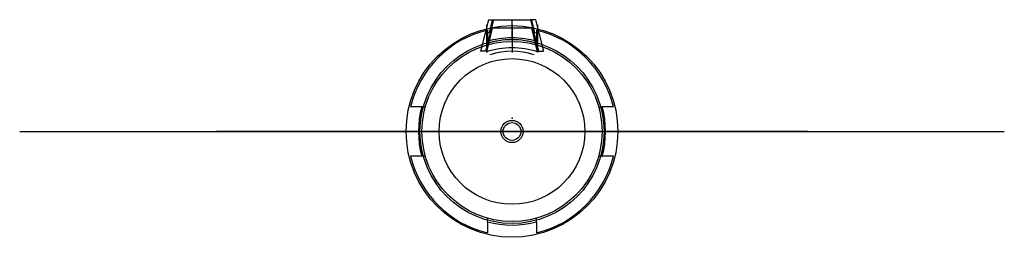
# Model space of a CAD drawing. Header units: inches. Extents: x -5 to 5, y -1.07 to 1.14.
import ezdxf

# ---------------------------------------------------------------- set-up
doc = ezdxf.new("R2010")
doc.units = ezdxf.units.IN
doc.header["$MEASUREMENT"] = 0
for name, color, linetype in [('Marquise - Modular v10_Sketch1', 7, 'Continuous'), ('Modular - Placebo - Bayonet Connector v4_Sketch1', 7, 'Continuous'), ('Modular - Placebo - Bayonet Connector v4_Sketch2', 7, 'Continuous'), ('Modular - Placebo - Bayonet Connector v4_Sketch3', 7, 'Continuous'), ('Modular - Placebo - Bayonet Connector v4_Sketch4', 7, 'Continuous'), ('Modular - Placebo - Bayonet Connector v4_Sketch5', 7, 'Continuous'), ('Modular - Placedo - Cord Set v4_Sketch1', 7, 'Continuous'), ('Modular - Placedo - Cord Set v4_Sketch2', 7, 'Continuous'), ('Modular - Placedo - Cord Set v4_Sketch3', 7, 'Continuous'), ('Modular - Placedo - Cord Set v4_Sketch4', 7, 'Continuous')]:
    doc.layers.add(name, color=color, linetype=linetype)

# ---------------------------------------------------------------- blocks, each defined once
blk = doc.blocks.new('Modular-Placebo-BayonetConnectorv4')
at = {"layer": 'Modular - Placebo - Bayonet Connector v4_Sketch1'}
blk.add_circle((0, 0), 0.915, dxfattribs=at)
blk.add_point((0, 0), dxfattribs=at)
at = {"layer": 'Modular - Placebo - Bayonet Connector v4_Sketch2'}
for p, q in [((-0.25, 1.0301, 0.44), (-0.25, 0.9165, 0.44)), ((0, 1.06, 0.44), (0, 0.95, 0.44)), ((0.25, 1.0301, 0.44), (0.25, 0.9165, 0.44)), ((-0.25, 0.8802, 0.44), (-0.25, 0.9165, 0.44)), ((0.25, 0.8802, 0.44), (0.25, 0.9165, 0.44)), ((-0.9165, 0.25, 0.44), (-1.0301, 0.25, 0.44)), ((-0.8802, 0.25, 0.44), (-0.9165, 0.25, 0.44)), ((0.8802, 0.25, 0.44), (0.9165, 0.25, 0.44)), ((1.0301, 0.25, 0.44), (0.9165, 0.25, 0.44)), ((-0.9165, -0.25, 0.44), (-1.0301, -0.25, 0.44)), ((-0.8802, -0.25, 0.44), (-0.9165, -0.25, 0.44)), ((0.8802, -0.25, 0.44), (0.9165, -0.25, 0.44)), ((1.0301, -0.25, 0.44), (0.9165, -0.25, 0.44)), ((-0.25, -0.9165, 0.44), (-0.25, -0.8802, 0.44)), ((0.25, -0.9165, 0.44), (0.25, -0.8802, 0.44)), ((-0.25, -0.9165, 0.44), (-0.25, -1.0301, 0.44)), ((0.25, -0.9165, 0.44), (0.25, -1.0301, 0.44))]:
    blk.add_line(p, q, dxfattribs=at)
blk.add_circle((0, 0, 0.44), 0.915, dxfattribs=at)
for radius, start, end in [(1.06, 103.64168, 166.35832), (1.06, 13.64168, 76.35832), (0.95, 74.74248, 105.25752), (0.95, 164.74248, 195.25752), (0.95, 344.74248, 15.25752), (1.06, 193.64168, 256.35832), (1.06, 283.64168, 346.35832), (0.95, 254.74248, 285.25752)]:
    blk.add_arc((0, 0, 0.44), radius, start, end, dxfattribs=at)
blk.add_point((0, 0, 0.44), dxfattribs=at)
at = {"layer": 'Modular - Placebo - Bayonet Connector v4_Sketch3'}
for p, q in [((-0.26, 1.0829, 1.3345), (-0.26, 0.8029, 1.3345)), ((0, 1.0829, 1.3345), (0, 0.8029, 1.3345)), ((0.26, 1.0829, 1.3345), (0.26, 0.8029, 1.3345))]:
    blk.add_line(p, q, dxfattribs=at)
for radius in [1.075, 0.9345]:
    blk.add_circle((0, 0, 1.3345), radius, dxfattribs=at)
for radius, start, end in [(0.9424, 73.98976, 106.02082), (0.8424, 72.02807, 107.98388)]:
    blk.add_arc((0.0001, 0.0079, 1.3345), radius, start, end, dxfattribs=at)
blk.add_point((0, 0, 1.3345), dxfattribs=at)
at = {"layer": 'Modular - Placebo - Bayonet Connector v4_Sketch4'}
for p, q in [((-0.2, 1.05, 1.3345), (-0.26, 0.8091, 1.3345)), ((0.2, 1.05, 1.3345), (-0.2, 1.05, 1.3345)), ((0.26, 0.8092, 1.3345), (0.2, 1.05, 1.3345)), ((-0.26, 0.9137, 1.3345), (-0.26, 0.8091, 1.3345)), ((0.26, 0.8092, 1.3345), (0.26, 0.9137, 1.3345))]:
    blk.add_line(p, q, dxfattribs=at)
for radius, start, end in [(0.9424, 73.98976, 106.02082), (0.8424, 72.02807, 107.98388)]:
    blk.add_arc((0.0001, 0.0079, 1.3345), radius, start, end, dxfattribs=at)
blk.add_point((0, 0, 1.3345), dxfattribs=at)
at = {"layer": 'Modular - Placebo - Bayonet Connector v4_Sketch5'}
for p, q in [((-0.2395, 1.1356, 1.317), (-0.3198, 0.8149, 1.3479)), ((-0.1886, 1.1355, 1.317), (-0.2689, 0.8149, 1.3479)), ((-0.2395, 1.1356, 1.317), (-0.1886, 1.1355, 1.317)), ((-0.2, 1.1313, 1.3175), (-0.2321, 1.0031, 1.3298)), ((0.2, 1.1313, 1.3175), (-0.2, 1.1313, 1.3175)), ((0, 0.9325, 1.3366), (0, 1.1313, 1.3175)), ((0.2405, 1.1356, 1.317), (0.1886, 1.1355, 1.317)), ((0.1886, 1.1355, 1.317), (0.2689, 0.8149, 1.3479)), ((0.2321, 1.0032, 1.3298), (0.2, 1.1313, 1.3175)), ((0.2395, 1.1356, 1.317), (0.3198, 0.8149, 1.3479)), ((-0.26, 0.9956, 1.3305), (-0.26, 0.8915, 1.3405)), ((0.26, 0.8916, 1.3405), (0.26, 0.9956, 1.3305)), ((-0.2689, 0.8149, 1.3479), (-0.3198, 0.8149, 1.3479)), ((0, 0.8149, 1.3479), (0.0002, 0.8149, 1.3479)), ((0.2689, 0.8149, 1.3479), (0.3198, 0.8149, 1.3479))]:
    blk.add_line(p, q, dxfattribs=at)
at = {"layer": 'Modular - Placebo - Bayonet Connector v4_Sketch5', "extrusion": (0, 0.095846, 0.995396)}
for radius, start, end in [(0.9424, 284.26201, 286.02082), (0.8424, 252.02807, 287.98388)]:
    blk.add_arc((-0.0001, 0.0423, 1.4198), radius, start, end, dxfattribs=at)
at = {"layer": 'Modular - Placebo - Bayonet Connector v4_Sketch5', "extrusion": (4.51028e-17, 0.095846, 0.995396)}
blk.add_arc((-0.0001, 0.0423, 1.4198), 0.9424, 253.98976, 255.74871, dxfattribs=at)
at = {"layer": 'Modular - Placebo - Bayonet Connector v4_Sketch5', "extrusion": (-3.1572e-16, 0.095846, 0.995396)}
blk.add_arc((-0.0001, 0.0423, 1.4198), 0.7243, 252.02807, 287.98388, dxfattribs=at)
at = {"layer": 'Modular - Placebo - Bayonet Connector v4_Sketch5'}
blk.add_point((0, 0.1361, 1.4133), dxfattribs=at)
blk = doc.blocks.new('Modular-Placedo-CordSetv4')
at = {"layer": 'Modular - Placedo - Cord Set v4_Sketch1'}
for p, q in [((-1.163, 0, -0.337), (-1.163, 0, 2.337)), ((-1.163, 0), (1.163, 0)), ((-1.163, 0), (-1.163, 0, 3.5)), ((0, 0), (0, 0, 3.5)), ((0, 0, 3.5), (0, 0, -1.5)), ((1.163, 0, 2.337), (1.163, 0, -0.337)), ((1.163, 0), (1.163, 0, 3.5))]:
    blk.add_line(p, q, dxfattribs=at)
at = {"layer": 'Modular - Placedo - Cord Set v4_Sketch1', "extrusion": (0, 1, 0)}
for centre, start, end in [((0, 2.337), 0, 180), ((0, -0.337), 180, 0)]:
    blk.add_arc(centre, 1.163, start, end, dxfattribs=at)
at = {"layer": 'Modular - Placedo - Cord Set v4_Sketch1'}
blk.add_point((0, 0), dxfattribs=at)
at = {"layer": 'Modular - Placedo - Cord Set v4_Sketch2'}
blk.add_circle((0, 0), 0.1125, dxfattribs=at)
blk.add_point((0, 0), dxfattribs=at)
at = {"layer": 'Modular - Placedo - Cord Set v4_Sketch3'}
blk.add_circle((0, 0), 0.09, dxfattribs=at)
blk.add_point((0, 0), dxfattribs=at)
at = {"layer": 'Modular - Placedo - Cord Set v4_Sketch4'}
blk.add_circle((0, 0), 0.74, dxfattribs=at)
blk.add_point((0, 0), dxfattribs=at)

msp = doc.modelspace()

# ---------------------------------------------------------------- linework, layer by layer
at = {"layer": 'Marquise - Modular v10_Sketch1'}
for p, q in [((-5, 0), (5, 0)), ((-5, 0, 4), (5, 0, 4)), ((-5, 0, -4), (5, 0, -4)), ((-3, 0, 5), (-3, 0, -5)), ((-1.06, 0, -4), (-3, 0)), ((-3, 0), (-1.06, 0, 4)), ((-1.06, 0, 4.5), (1.06, 0, 4.5)), ((-1.06, 0, 4), (1.06, 0, 4)), ((-1.06, 0, 5), (-1.06, 0, -5)), ((0, 0, 5), (0, 0, -5)), ((1.06, 0, -4), (3, 0)), ((1.06, 0, 5), (1.06, 0, -5)), ((3, 0), (1.06, 0, 4)), ((3, 0, 5), (3, 0, -5))]:
    msp.add_line(p, q, dxfattribs=at)
msp.add_point((0, 0), dxfattribs=at)

# ---------------------------------------------------------------- block references
for name, p in [('Modular-Placebo-BayonetConnectorv4', (0, 0, 10.3124)), ('Modular-Placedo-CordSetv4', (0, 0, 10.414))]:
    msp.add_blockref(name, p)

doc.saveas('drawing.dxf')
